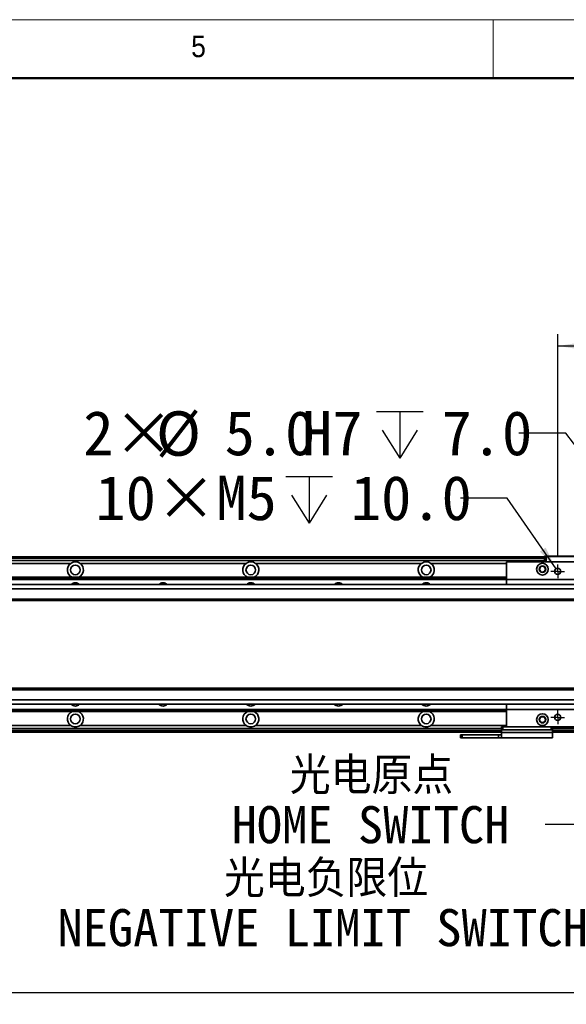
# Model space of a CAD drawing. Header units: millimetres. Extents: x 40 to 3320, y 40 to 2336.
# Tile 9 of 11: x 1756 to 2130, y 1662 to 2336. Entities that reach past the tile are written whole.
import ezdxf

# ---------------------------------------------------------------- set-up
doc = ezdxf.new("R2010")
doc.units = ezdxf.units.MM
doc.header["$LTSCALE"] = 8
doc.layers.add('黑色实线', color=7, linetype='Continuous')
doc.styles.add('SLDTEXTSTYLE1', font='Gothic.ttf', dxfattribs={"width": 0.913})
doc.styles.add('SLDTEXTSTYLE8', font='txt')
doc.styles.add('SLDTEXTSTYLE9', font='txt', dxfattribs={"bigfont": 'bigfont'})
doc.dimstyles.new('SLDDIMSTYLE0', dxfattribs={"dimtxt": 30.4, "dimasz": 16, "dimexe": 0, "dimexo": 0.0625, "dimgap": 7.6, "dimtad": 2, "dimdec": 1, "dimrnd": 1e-09, "dimzin": 4, "dimdsep": 46, "dimtxsty": 'SLDTEXTSTYLE8', "dimsah": 1, "dimcen": 0.09, "dimadec": 0, "dimazin": 1, "dimtfac": 1, "dimtdec": 1, "dimtmove": 0, "dimatfit": 0, "dimfxl": 0, "dimfrac": 2, "dimtolj": 1, "dimtzin": 12, "dimarcsym": 0})
doc.dimstyles.new('SLDDIMSTYLE3', dxfattribs={"dimtxt": 30.4, "dimasz": 16, "dimexe": 0, "dimexo": 0.0625, "dimgap": 7.6, "dimtad": 0, "dimtih": 1, "dimtoh": 1, "dimdec": 1, "dimrnd": 1e-09, "dimzin": 4, "dimdsep": 46, "dimtxsty": 'SLDTEXTSTYLE8', "dimsah": 1, "dimcen": 0, "dimadec": 0, "dimazin": 1, "dimtfac": 1, "dimtdec": 1, "dimtofl": 0, "dimtmove": 0, "dimatfit": 3, "dimfxl": 0, "dimfrac": 2, "dimtolj": 1, "dimtzin": 12, "dimarcsym": 0})
doc.dimstyles.new('SLDDIMSTYLE4', dxfattribs={"dimtxt": 30.4, "dimasz": 16, "dimexe": 0, "dimexo": 0.0625, "dimgap": 7.6, "dimtad": 0, "dimtih": 1, "dimtoh": 1, "dimdec": 1, "dimrnd": 1e-09, "dimzin": 12, "dimdsep": 46, "dimtxsty": 'SLDTEXTSTYLE8', "dimsah": 1, "dimcen": 0, "dimadec": 0, "dimazin": 3, "dimtfac": 1, "dimtdec": 1, "dimtofl": 0, "dimtmove": 0, "dimatfit": 3, "dimfxl": 0, "dimfrac": 2, "dimtolj": 1, "dimtzin": 12, "dimarcsym": 0})
doc.dimstyles.new('SLDDIMSTYLE5', dxfattribs={"dimtxt": 30.4, "dimasz": 16, "dimexe": 0, "dimexo": 0.0625, "dimgap": 7.6, "dimtad": 2, "dimdec": 1, "dimrnd": 1e-09, "dimzin": 4, "dimdsep": 46, "dimtxsty": 'SLDTEXTSTYLE8', "dimsah": 1, "dimcen": 0.09, "dimadec": 0, "dimazin": 1, "dimtfac": 1, "dimtdec": 1, "dimtofl": 0, "dimtmove": 0, "dimatfit": 3, "dimfxl": 0, "dimfrac": 2, "dimtolj": 1, "dimtzin": 12, "dimarcsym": 0})
doc.dimstyles.new('SLDDIMSTYLE6', dxfattribs={"dimtxt": 0.18, "dimasz": 4.8, "dimexe": 0, "dimexo": 0.0625, "dimgap": 0, "dimtad": 0, "dimtih": 1, "dimtoh": 1, "dimdec": 0, "dimrnd": 1e-09, "dimzin": 0, "dimdsep": 46, "dimtxsty": 'Standard', "dimblk1": 'DOT', "dimblk2": 'DOT', "dimsah": 1, "dimcen": 0.09, "dimadec": 0, "dimazin": 0, "dimtfac": 4.8, "dimtdec": 0, "dimtofl": 0, "dimtmove": 0, "dimatfit": 3, "dimldrblk": 'DOT', "dimfxl": 0, "dimfrac": 2, "dimtolj": 1, "dimtzin": 0, "dimarcsym": 0})

# ---------------------------------------------------------------- blocks, each defined once
blk = doc.blocks.new('_D_8')
at = {"layer": '黑色实线'}
for p, q in [((2124.12, 1968.49), (2124.12, 2120.63)), ((2304.12, 1968.49), (2304.12, 2120.63)), ((2124.12, 2112.63), (2304.12, 2112.63))]:
    blk.add_line(p, q, dxfattribs=at)
for points in [[(2124.12, 2112.63), (2140.12, 2110.23), (2140.12, 2115.03)], [(2304.12, 2112.63), (2288.12, 2115.03), (2288.12, 2110.23)]]:
    blk.add_solid(points, dxfattribs=at)
at = {"layer": '黑色实线', "insert": (2175.04, 2152.51), "char_height": 30.4, "attachment_point": 1, "style": 'SLDTEXTSTYLE8'}
blk.add_mtext('180.0', dxfattribs=at)
blk = doc.blocks.new('SW_SYMBOL_HOLE_DEPTH')
at = {"layer": '黑色实线', "color": 0}
for p, q in [((0, 7000), (6400, 7000)), ((3200, 7000), (3200, 600)), ((800, 4440), (3200, 600)), ((5600, 4440), (3200, 600))]:
    blk.add_line(p, q, dxfattribs=at)
blk = doc.blocks.new('_D_10')
at = {"layer": '黑色实线'}
for p, q in [((2129.55, 2053.03), (2097.55, 2053.03)), ((2200.11, 1960.31), (2129.55, 2053.03))]:
    blk.add_line(p, q, dxfattribs=at)
blk.add_solid([(2200.11, 1960.31), (2192.33, 1974.5), (2188.51, 1971.59)], dxfattribs=at)
at = {"layer": '黑色实线', "xscale": 0.004985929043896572, "yscale": 0.004985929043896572, "zscale": 0.004985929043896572}
blk.add_blockref('SW_SYMBOL_HOLE_DEPTH', (2000.1, 2032.77), dxfattribs=at)
at = {"layer": '黑色实线', "char_height": 30.4, "attachment_point": 1, "style": 'SLDTEXTSTYLE8'}
for s, insert in [('2×', (1799.53, 2068.21)), ('%%c', (1849.27, 2067.92)), ('5.0', (1896.24, 2068.21)), ('H7', (1949.18, 2068.21)), ('7.0', (2044.6, 2068.21))]:
    blk.add_mtext(s, dxfattribs=dict(at, insert=insert))
blk = doc.blocks.new('_D_13')
at = {"layer": '黑色实线'}
for p, q in [((2089.48, 2008.51), (2057.48, 2008.51)), ((2122.93, 1960.05), (2089.48, 2008.51))]:
    blk.add_line(p, q, dxfattribs=at)
blk.add_solid([(2122.93, 1960.05), (2115.82, 1974.59), (2111.87, 1971.86)], dxfattribs=at)
at = {"layer": '黑色实线', "xscale": 0.004985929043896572, "yscale": 0.004985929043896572, "zscale": 0.004985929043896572}
blk.add_blockref('SW_SYMBOL_HOLE_DEPTH', (1938.08, 1988.39), dxfattribs=at)
at = {"layer": '黑色实线', "char_height": 30.4, "attachment_point": 1, "style": 'SLDTEXTSTYLE8'}
for s, insert in [('10×M5', (1807.83, 2023.83)), ('10.0', (1982.58, 2023.83))]:
    blk.add_mtext(s, dxfattribs=dict(at, insert=insert))
blk = doc.blocks.new('_D_20')
at = {"layer": '黑色实线'}
for p, q in [((2214.12, 1775.6), (2214.12, 1661.94)), ((414.12, 1771.74), (414.12, 1661.94)), ((414.12, 1669.94), (2214.12, 1669.94))]:
    blk.add_line(p, q, dxfattribs=at)
for points in [[(414.12, 1669.94), (430.12, 1667.54), (430.12, 1672.34)], [(2214.12, 1669.94), (2198.12, 1672.34), (2198.12, 1667.54)]]:
    blk.add_solid(points, dxfattribs=at)
at = {"layer": '黑色实线', "insert": (1254.5, 1709.83), "char_height": 30.4, "attachment_point": 1, "style": 'SLDTEXTSTYLE8'}
blk.add_mtext('1800.0', dxfattribs=at)
blk = doc.blocks.new('SW_NOTE_5')
at = {"layer": '黑色实线', "color": 0, "char_height": 25.4, "attachment_point": 2}
for s, insert, style in [('光电原点', (-118.75, 46.2), 'SLDTEXTSTYLE9'), ('HOME SWITCH', (-119.43, 12.61), 'SLDTEXTSTYLE8')]:
    blk.add_mtext(s, dxfattribs=dict(at, insert=insert, style=style))
blk = doc.blocks.new('_DOT')
at = {"color": 0, "linetype": 'ByBlock', "lineweight": -2}
blk.add_line((-0.5, 0), (-1, 0), dxfattribs=at)
at = {"color": 0, "linetype": 'ByBlock', "const_width": 0.5}
blk.add_lwpolyline([(-0.25, 0, 1), (0.25, 0, 1)], format="xyb", close=True, dxfattribs=at)
blk = doc.blocks.new('SW_NOTE_6')
at = {"layer": '黑色实线', "color": 0, "char_height": 25.4, "attachment_point": 2}
for s, insert, style in [('光电负限位', (-192.87, 46.79), 'SLDTEXTSTYLE9'), ('NEGATIVE LIMIT SWITCH', (-195.23, 13.21), 'SLDTEXTSTYLE8')]:
    blk.add_mtext(s, dxfattribs=dict(at, insert=insert, style=style))
blk = doc.blocks.new('SW_CENTERMARKSYMBOL_0')
at = {"layer": '黑色实线', "color": 0}
for p, q in [((-2.54, 0), (-4.64, 0)), ((0, 0), (-2.54, 0)), ((0, 2.54), (0, 4.64)), ((0, 0), (0, 2.54)), ((0, 0), (0, -2.54)), ((0, 0), (2.54, 0)), ((2.54, 0), (4.64, 0)), ((0, -2.54), (0, -4.64))]:
    blk.add_line(p, q, dxfattribs=at)
blk = doc.blocks.new('SW_CENTERMARKSYMBOL_11')
at = {"layer": '黑色实线', "color": 0}
for p, q in [((-2.54, 0), (-4.64, 0)), ((0, 0), (-2.54, 0)), ((0, 2.54), (0, 4.64)), ((0, 0), (0, 2.54)), ((0, 0), (0, -2.54)), ((0, 0), (2.54, 0)), ((2.54, 0), (4.64, 0)), ((0, -2.54), (0, -4.64))]:
    blk.add_line(p, q, dxfattribs=at)

msp = doc.modelspace()

# ---------------------------------------------------------------- linework, layer by layer
at = {"color": 7, "linetype": 'Continuous', "lineweight": 18}
for p, q in [((3320, 2336), (40, 2336)), ((2080, 2296), (2080, 2336)), ((80, 2296), (3280, 2296))]:
    msp.add_line(p, q, dxfattribs=at)
at = {"color": 7, "linetype": 'Continuous', "lineweight": 50}
msp.add_line((3280, 2296), (80, 2296), dxfattribs=at)
at = {"color": 7, "linetype": 'Continuous', "lineweight": 35}
for p, q in [((2115.12, 1968.33), (513.12, 1968.33)), ((2115.12, 1968.53), (2115.42, 1968.83)), ((2116.12, 1968.53), (2115.12, 1968.53)), ((2115.12, 1964.83), (2115.12, 1968.53)), ((2115.42, 1968.83), (2116.25, 1968.83)), ((2116.12, 1968.53), (2116.25, 1968.83)), ((2138.12, 1968.53), (2116.12, 1968.53)), ((2116.12, 1968.53), (2116.12, 1964.83)), ((2116.25, 1968.83), (2138, 1968.83)), ((513.12, 1968.13), (2115.12, 1968.13)), ((513.12, 1967.93), (2115.12, 1967.93)), ((2115.12, 1967.83), (513.12, 1967.83)), ((2115.12, 1965.82), (513.12, 1965.82)), ((1790.95, 1963.82), (1677.29, 1963.82)), ((1910.95, 1963.82), (1797.29, 1963.82)), ((2030.95, 1963.82), (1917.29, 1963.82)), ((2339.12, 1964.83), (2089.12, 1964.83)), ((2089.12, 1964.83), (2089.12, 1952.83)), ((2359.62, 1949.33), (268.62, 1949.33)), ((539.12, 1954.32), (2089.12, 1954.32)), ((539.12, 1954.03), (2089.12, 1954.03)), ((539.12, 1953.13), (2089.12, 1953.13)), ((539.12, 1952.84), (2089.12, 1952.84)), ((2339.12, 1952.83), (2089.12, 1952.83)), ((2089.12, 1952.83), (2089.12, 1949.33)), ((2359.62, 1946.33), (268.62, 1946.33)), ((2359.62, 1939.33), (268.62, 1939.33)), ((268.62, 1938.33), (2359.62, 1938.33)), ((2359.62, 1878.33), (268.62, 1878.33)), ((2359.62, 1877.33), (268.62, 1877.33)), ((2359.62, 1870.33), (268.62, 1870.33)), ((2359.62, 1867.33), (268.62, 1867.33)), ((2089.12, 1867.33), (2089.12, 1863.83)), ((539.12, 1863.82), (2089.12, 1863.82)), ((539.12, 1863.52), (2089.12, 1863.52)), ((539.12, 1862.62), (2089.12, 1862.62)), ((539.12, 1862.33), (2089.12, 1862.33)), ((2339.12, 1863.83), (2089.12, 1863.83)), ((2089.12, 1863.83), (2089.12, 1851.83)), ((2085.62, 1850.83), (544.62, 1850.83)), ((2085.62, 1848.33), (544.62, 1848.33)), ((1790.95, 1852.83), (1677.29, 1852.83)), ((1910.95, 1852.83), (1797.29, 1852.83)), ((2030.95, 1852.83), (1917.29, 1852.83)), ((2085.62, 1849.83), (2085.62, 1851.83)), ((2085.62, 1851.83), (2086.62, 1851.83)), ((2086.62, 1849.83), (2085.62, 1849.83)), ((2085.62, 1847.99), (2085.62, 1849.83)), ((2085.62, 1847.99), (2120.62, 1847.99)), ((2085.62, 1844.33), (2085.62, 1847.99)), ((2086.62, 1851.83), (2086.62, 1849.83)), ((2086.62, 1851.83), (2089.12, 1851.83)), ((2086.62, 1849.83), (2119.62, 1849.83)), ((2339.12, 1851.83), (2089.12, 1851.83)), ((2119.62, 1849.83), (2119.62, 1851.83)), ((2120.62, 1849.83), (2119.62, 1849.83)), ((2120.62, 1851.83), (2120.62, 1849.83)), ((2204.12, 1850.83), (2120.62, 1850.83)), ((2120.62, 1849.83), (2120.62, 1847.99)), ((2204.12, 1848.33), (2120.62, 1848.33)), ((2120.62, 1847.99), (2120.62, 1844.33)), ((2057.62, 1844.33), (2057.62, 1846.33)), ((2057.62, 1846.33), (2058.62, 1846.33)), ((2058.62, 1844.33), (2057.62, 1844.33)), ((2058.62, 1846.33), (2058.62, 1844.33)), ((2058.62, 1846.33), (2083.62, 1846.33)), ((2058.62, 1844.33), (2083.62, 1844.33)), ((2083.62, 1844.33), (2083.62, 1846.33)), ((2083.62, 1846.33), (2085.62, 1846.33)), ((2085.62, 1844.33), (2083.62, 1844.33)), ((2120.62, 1844.33), (2085.62, 1844.33))]:
    msp.add_line(p, q, dxfattribs=at)
at = {"color": 8, "linetype": 'Continuous', "lineweight": 35}
for p, q in [((2115.12, 1967.33), (513.12, 1967.33)), ((2089.12, 1963.82), (2037.29, 1963.82)), ((2085.62, 1849.33), (544.62, 1849.33)), ((2089.12, 1852.83), (2037.29, 1852.83)), ((2204.12, 1849.33), (2120.62, 1849.33))]:
    msp.add_line(p, q, dxfattribs=at)
at = {"color": 7, "linetype": 'Continuous', "lineweight": 35}
for centre, radius in [((1794.12, 1959.33), 3.3), ((1914.12, 1959.33), 3.3), ((2034.12, 1959.33), 3.3), ((2113.62, 1959.83), 4), ((2113.62, 1959.83), 2.25), ((2113.62, 1959.83), 2), ((2124.12, 1958.33), 2.1), ((1794.12, 1857.33), 3.3), ((1914.12, 1857.33), 3.3), ((2034.12, 1857.33), 3.3), ((2113.62, 1856.82), 4), ((2124.12, 1858.33), 2.1), ((2113.62, 1856.82), 2.25), ((2113.62, 1856.82), 2)]:
    msp.add_circle(centre, radius, dxfattribs=at)
for centre, radius, start, end in [((1794.12, 1959.33), 5.5, 125.18979, 245.50882), ((1794.12, 1959.33), 5.5, 294.49118, 54.81021), ((1914.12, 1959.33), 5.5, 125.18979, 245.50882), ((1914.12, 1959.33), 5.5, 294.49118, 54.81021), ((2034.12, 1959.33), 5.5, 125.18979, 245.50882), ((2034.12, 1959.33), 5.5, 294.49118, 54.81021), ((1794.12, 1946.82), 3.75, 41.91572, 138.08428), ((1854.12, 1946.82), 3.75, 41.91572, 138.08428), ((1914.12, 1946.82), 3.75, 41.91572, 138.08428), ((1974.12, 1946.82), 3.75, 41.91572, 138.08428), ((2034.12, 1946.82), 3.75, 41.91572, 138.08428), ((1794.12, 1869.83), 3.75, 221.91572, 318.08428), ((1854.12, 1869.83), 3.75, 221.91572, 318.08428), ((1914.12, 1869.83), 3.75, 221.91572, 318.08428), ((1974.12, 1869.83), 3.75, 221.91572, 318.08428), ((2034.12, 1869.83), 3.75, 221.91572, 318.08428), ((1794.12, 1857.33), 5.5, 114.49118, 234.81021), ((1794.12, 1857.33), 5.5, 305.18979, 65.50882), ((1914.12, 1857.33), 5.5, 114.49118, 234.81021), ((1914.12, 1857.33), 5.5, 305.18979, 65.50882), ((2034.12, 1857.33), 5.5, 114.49118, 234.81021), ((2034.12, 1857.33), 5.5, 305.18979, 65.50882)]:
    msp.add_arc(centre, radius, start, end, dxfattribs=at)
for points, knots in [([(1797.29, 1963.82), (1796.83, 1964.09), (1795.88, 1964.65), (1794.2, 1964.91), (1792.46, 1964.69), (1791.45, 1964.11), (1790.95, 1963.82)], [0, 0, 0, 0, 0.235682, 0.486473, 0.744847, 1, 1, 1, 1]), ([(1917.29, 1963.82), (1916.83, 1964.09), (1915.88, 1964.65), (1914.2, 1964.91), (1912.46, 1964.69), (1911.45, 1964.11), (1910.95, 1963.82)], [0, 0, 0, 0, 0.235682, 0.486473, 0.744847, 1, 1, 1, 1]), ([(2037.29, 1963.82), (2036.83, 1964.09), (2035.88, 1964.65), (2034.2, 1964.91), (2032.46, 1964.69), (2031.45, 1964.11), (2030.95, 1963.82)], [0, 0, 0, 0, 0.235698, 0.486454, 0.744863, 1, 1, 1, 1]), ([(1790.95, 1852.83), (1791.41, 1852.56), (1792.36, 1852.01), (1794.04, 1851.75), (1795.79, 1851.96), (1796.79, 1852.54), (1797.29, 1852.83)], [0, 0, 0, 0, 0.235682, 0.486473, 0.744847, 1, 1, 1, 1]), ([(1910.95, 1852.83), (1911.41, 1852.56), (1912.36, 1852.01), (1914.04, 1851.75), (1915.79, 1851.96), (1916.79, 1852.54), (1917.29, 1852.83)], [0, 0, 0, 0, 0.235682, 0.486473, 0.744847, 1, 1, 1, 1]), ([(2030.95, 1852.83), (2031.41, 1852.56), (2032.36, 1852.01), (2034.04, 1851.75), (2035.79, 1851.96), (2036.79, 1852.54), (2037.29, 1852.83)], [0, 0, 0, 0, 0.235698, 0.486454, 0.744863, 1, 1, 1, 1])]:
    msp.add_open_spline(points, degree=3, knots=knots, dxfattribs=at)

# ---------------------------------------------------------------- block references
at = {"layer": '黑色实线'}
for name, p in [('SW_CENTERMARKSYMBOL_0', (2124.12, 1958.33)), ('SW_CENTERMARKSYMBOL_11', (2124.12, 1858.33))]:
    msp.add_blockref(name, p, dxfattribs=at)
at = {"layer": '黑色实线', "color": 7}
for name, p in [('SW_NOTE_5', (2115.45, 1785)), ('SW_NOTE_6', (2158.5, 1713.92))]:
    msp.add_blockref(name, p, dxfattribs=at)

# ---------------------------------------------------------------- texts
at = {"color": 7, "linetype": 'Continuous', "lineweight": 0, "insert": (1873.33, 2325.17), "char_height": 14.82, "attachment_point": 1, "style": 'SLDTEXTSTYLE1'}
msp.add_mtext('5', dxfattribs=at)

# ---------------------------------------------------------------- dimensions: what is measured, and where the dimension line sits
at = {"layer": '黑色实线'}
for base, p1, p2, dimstyle, picture, middle in [((2304.12, 2112.63), (2124.12, 1958.33), (2304.12, 1958.33), 'SLDDIMSTYLE0', '_D_8', (2223.47, 2112.63)), ((2214.12, 1669.94), (414.12, 1781.9), (2214.12, 1785.76), 'SLDDIMSTYLE5', '_D_20', (1313.9, 1669.94))]:
    dim = msp.add_linear_dim(base=base, p1=p1, p2=p2, dimstyle=dimstyle, dxfattribs=at)
    dim.commit()
    dim.dimension.update_dxf_attribs({"geometry": picture, "text_midpoint": middle, "dimtype": 160})
dim = msp.add_diameter_dim_2p(p1=(2203.14, 1956.34), p2=(2200.11, 1960.31), text='2×<>H7{\\fGDT;x}7.0', dimstyle='SLDDIMSTYLE3', dxfattribs=at)
dim.commit()
dim.dimension.update_dxf_attribs({"geometry": '_D_10', "text_midpoint": (1948.54, 2053.03), "dimtype": 163})
dim = msp.add_diameter_dim_2p(p1=(2125.31, 1956.6), p2=(2122.93, 1960.05), text='10×M5{\\fGDT;x}10.0', dimstyle='SLDDIMSTYLE4', override={"dimpost": '<>'}, dxfattribs=at)
dim.commit()
dim.dimension.update_dxf_attribs({"geometry": '_D_13', "text_midpoint": (1932.66, 2008.51), "dimtype": 163})

# ---------------------------------------------------------------- leaders
at = {"layer": '黑色实线', "color": 7}
msp.add_leader([(2197.55, 1834.45), (2166.25, 1785), (2115.45, 1785)], dimstyle='SLDDIMSTYLE6', dxfattribs=at)

doc.saveas('drawing.dxf')
